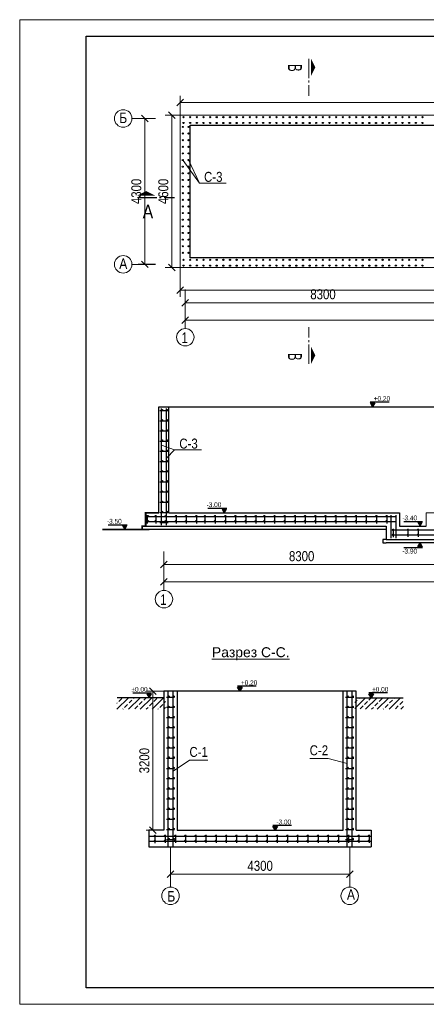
# Model space of a CAD drawing. Extents: x -764262 to 2885205, y 359641 to 616597.
# Tile 6 of 97: x 620656 to 632909, y 391162 to 420862. Entities that reach past the tile are written whole.
import ezdxf
from ezdxf.enums import TextEntityAlignment as Align

# ---------------------------------------------------------------- set-up
doc = ezdxf.new("R2010")
doc.units = 0
doc.header["$LTSCALE"] = 50
doc.header["$MEASUREMENT"] = 0
doc.linetypes.add('AKS', pattern=[1.05, 0.6, -0.15, 0, -0.15, 0, 0.15])
doc.linetypes.add('JIS_02_2.0', pattern=[3, 2, -1])
doc.layers.get('0').update_dxf_attribs({"linetype": 'CONTINUOUS', "lineweight": 15})
doc.layers.get('DEFPOINTS').update_dxf_attribs({"linetype": 'CONTINUOUS'})
doc.layers.add('2D - Общий_Ном._пера__24', color=7, linetype='CONTINUOUS', lineweight=18, true_color=0xd90005)
for name, color, linetype, lineweight in [('DUVAR', 7, 'CONTINUOUS', 25), ('enta-aks yazıları', 6, 'CONTINUOUS', 5), ('enta-aks çizgileri', 1, 'AKS', 5), ('GROBETON', 22, 'CONTINUOUS', 30), ('kcd_tx', 7, 'CONTINUOUS', 15), ('M-KOT', 222, 'CONTINUOUS', 13), ('TOPRAK', 11, 'CONTINUOUS', 20), ('YAZI', 7, 'CONTINUOUS', 5)]:
    doc.layers.add(name, color=color, linetype=linetype, lineweight=lineweight)
doc.layers.add('KOT', color=1, linetype='CONTINUOUS')
doc.styles.add('ariac', font='ARIALN.TTF')
doc.styles.add('arial', font='ARIALN.TTF')
doc.styles.add('ROMANS', font='tromans.shx')
doc.styles.add('TLEROY', font='TLEROY.shx', dxfattribs={"width": 0.55})
doc.dimstyles.new('Xikmatillo', dxfattribs={"dimtxt": 300, "dimasz": 200, "dimexe": 200, "dimexo": 0, "dimgap": 100, "dimtad": 1, "dimdec": 0, "dimtxsty": 'arial', "dimblk": 'OBLIQUE', "dimcen": 0, "dimclrd": 7, "dimclre": 7, "dimclrt": 7, "dimadec": 0, "dimazin": 0, "dimtfac": 1, "dimtdec": 0, "dimtmove": 1, "dimatfit": 3, "dimldrblk": 'OBLIQUE', "dimfxl": 200, "dimlwd": 13, "dimlwe": 13, "dimarcsym": 0})

# ---------------------------------------------------------------- blocks, each defined once
blk = doc.blocks.new('_OBLIQUE')
at = {"color": 0, "linetype": 'ByBlock'}
blk.add_line((-0.5, -0.5), (0.5, 0.5), dxfattribs=at)
blk = doc.blocks.new('*D700')
at = {"color": 7, "lineweight": 13, "transparency": 16777216}
for p, q in [((624745, 417883), (624224, 417883)), ((624424, 413483), (624424, 417883)), ((624745, 413483), (624224, 413483))]:
    blk.add_line(p, q, dxfattribs=at)
at = {"layer": 'DEFPOINTS', "color": 0, "transparency": 16777216}
for p in [(624424, 417883), (624745, 417883), (624745, 413483)]:
    blk.add_point(p, dxfattribs=at)
at = {"color": 7, "lineweight": 13, "transparency": 16777216, "xscale": 200, "yscale": 200, "zscale": 200}
for p, rotation in [((624424, 417883), 90), ((624424, 413483), 270)]:
    blk.add_blockref('_OBLIQUE', p, dxfattribs=dict(at, rotation=rotation))
at = {"color": 7, "lineweight": 0, "transparency": 16777216, "insert": (624171, 415683), "char_height": 300, "attachment_point": 5, "rotation": 90, "style": 'arial'}
blk.add_mtext('4300', dxfattribs=at)
blk = doc.blocks.new('*D701')
at = {"color": 7, "lineweight": 13, "transparency": 16777216}
for p, q in [((633946, 412725), (633946, 412125)), ((625646, 412490), (625646, 412125)), ((625646, 412325), (633946, 412325))]:
    blk.add_line(p, q, dxfattribs=at)
at = {"layer": 'DEFPOINTS', "color": 0, "transparency": 16777216}
for p in [(633946, 412725), (625646, 412490), (633946, 412325)]:
    blk.add_point(p, dxfattribs=at)
at = {"color": 7, "lineweight": 13, "transparency": 16777216, "xscale": 200, "yscale": 200, "zscale": 200, "rotation": 180}
blk.add_blockref('_OBLIQUE', (625646, 412325), dxfattribs=at)
at = {"color": 7, "lineweight": 13, "transparency": 16777216, "xscale": 200, "yscale": 200, "zscale": 200}
blk.add_blockref('_OBLIQUE', (633946, 412325), dxfattribs=at)
at = {"color": 7, "lineweight": 0, "transparency": 16777216, "insert": (629796, 412578), "char_height": 300, "attachment_point": 5, "style": 'arial'}
blk.add_mtext('8300', dxfattribs=at)
blk = doc.blocks.new('*D699')
at = {"layer": 'DEFPOINTS', "color": 0, "transparency": 16777216}
for p in [(625646, 412125), (654946, 412125), (625646, 411803)]:
    blk.add_point(p, dxfattribs=at)
at = {"layer": 'kcd_tx', "color": 7, "lineweight": 13, "transparency": 16777216}
for p, q in [((625646, 412125), (625646, 411603)), ((654946, 412125), (654946, 411603)), ((654946, 411803), (625646, 411803))]:
    blk.add_line(p, q, dxfattribs=at)
at = {"layer": 'kcd_tx', "color": 7, "lineweight": 13, "transparency": 16777216, "xscale": 200, "yscale": 200, "zscale": 200, "rotation": 180}
blk.add_blockref('_OBLIQUE', (625646, 411803), dxfattribs=at)
at = {"layer": 'kcd_tx', "color": 7, "lineweight": 13, "transparency": 16777216, "xscale": 200, "yscale": 200, "zscale": 200}
blk.add_blockref('_OBLIQUE', (654946, 411803), dxfattribs=at)
at = {"layer": 'kcd_tx', "color": 7, "transparency": 16777216, "insert": (640296, 412056), "char_height": 300, "attachment_point": 5, "style": 'arial'}
blk.add_mtext('29300', dxfattribs=at)
blk = doc.blocks.new('KESIT')
at = {"layer": 'enta-aks çizgileri'}
blk.add_lwpolyline([(273831.6, 345780.1, 65.3, 0, 0), (273831.6, 345796.4, 0, 0, 0)], format="xyseb", dxfattribs=at)
blk.add_lwpolyline([(273831.6, 345780.1, 65.3, 0, 0), (273831.6, 345796.4, 0, 0, 0)], format="xyseb", dxfattribs=at)
at = {"layer": 'enta-aks çizgileri', "const_width": 4.08}
for points in [[(273765.5, 345772), (273724.7, 345772)], [(273765.5, 345772), (273724.7, 345772)], [(273782.6, 345772), (273774.5, 345772)], [(273782.6, 345772), (273774.5, 345772)], [(273864.3, 345772), (273790.8, 345772)], [(273864.3, 345772), (273790.8, 345772)]]:
    blk.add_lwpolyline(points, dxfattribs=at)
blk = doc.blocks.new('KOT1')
at = {"layer": 'KOT'}
blk.add_hatch(color=256, dxfattribs=at).paths.add_polyline_path([(5.9, 10.2), (0, 0), (-5.9, 10.2)])
blk.add_line((42.1, 12.4), (-6.2, 12.4), dxfattribs=at)
blk.add_lwpolyline([(0, 0), (-5.9, 10.2), (5.9, 10.2)], close=True, dxfattribs=at)
at = {"style": 'ROMANS', "width": 0.8}
blk.add_attdef('MMMMMMMMM', (-0.6, 15.1), '', height=12.5, dxfattribs=at)
blk = doc.blocks.new('*D713')
at = {"color": 7, "lineweight": 13, "transparency": 16777216}
for p, q in [((633303, 404825), (633303, 404225)), ((625003, 404590), (625003, 404225)), ((625003, 404425), (633303, 404425))]:
    blk.add_line(p, q, dxfattribs=at)
at = {"layer": 'DEFPOINTS', "color": 0, "transparency": 16777216}
for p in [(633303, 404825), (625003, 404590), (633303, 404425)]:
    blk.add_point(p, dxfattribs=at)
at = {"color": 7, "lineweight": 13, "transparency": 16777216, "xscale": 200, "yscale": 200, "zscale": 200, "rotation": 180}
blk.add_blockref('_OBLIQUE', (625003, 404425), dxfattribs=at)
at = {"color": 7, "lineweight": 13, "transparency": 16777216, "xscale": 200, "yscale": 200, "zscale": 200}
blk.add_blockref('_OBLIQUE', (633303, 404425), dxfattribs=at)
at = {"color": 7, "lineweight": 0, "transparency": 16777216, "insert": (629153, 404678), "char_height": 300, "attachment_point": 5, "style": 'arial'}
blk.add_mtext('8300', dxfattribs=at)
blk = doc.blocks.new('*D712')
at = {"layer": 'DEFPOINTS', "color": 0, "transparency": 16777216}
for p in [(625003, 404225), (654303, 404225), (625003, 403902)]:
    blk.add_point(p, dxfattribs=at)
at = {"layer": 'kcd_tx', "color": 7, "lineweight": 13, "transparency": 16777216}
for p, q in [((625003, 404225), (625003, 403702)), ((654303, 404225), (654303, 403702)), ((654303, 403902), (625003, 403902))]:
    blk.add_line(p, q, dxfattribs=at)
at = {"layer": 'kcd_tx', "color": 7, "lineweight": 13, "transparency": 16777216, "xscale": 200, "yscale": 200, "zscale": 200, "rotation": 180}
blk.add_blockref('_OBLIQUE', (625003, 403902), dxfattribs=at)
at = {"layer": 'kcd_tx', "color": 7, "lineweight": 13, "transparency": 16777216, "xscale": 200, "yscale": 200, "zscale": 200}
blk.add_blockref('_OBLIQUE', (654303, 403902), dxfattribs=at)
at = {"layer": 'kcd_tx', "color": 7, "transparency": 16777216, "insert": (639653, 404156), "char_height": 300, "attachment_point": 5, "style": 'arial'}
blk.add_mtext('29300', dxfattribs=at)
blk = doc.blocks.new('*D715')
at = {"color": 7, "lineweight": 13, "transparency": 16777216}
for p, q in [((625202, 395405), (625202, 394885)), ((630602, 395405), (630602, 394885)), ((630602, 395085), (625202, 395085))]:
    blk.add_line(p, q, dxfattribs=at)
at = {"layer": 'DEFPOINTS', "color": 0, "transparency": 16777216}
for p in [(625202, 395405), (630602, 395405), (625202, 395085)]:
    blk.add_point(p, dxfattribs=at)
at = {"color": 7, "lineweight": 13, "transparency": 16777216, "xscale": 200, "yscale": 200, "zscale": 200, "rotation": 180}
blk.add_blockref('_OBLIQUE', (625202, 395085), dxfattribs=at)
at = {"color": 7, "lineweight": 13, "transparency": 16777216, "xscale": 200, "yscale": 200, "zscale": 200}
blk.add_blockref('_OBLIQUE', (630602, 395085), dxfattribs=at)
at = {"color": 7, "lineweight": 0, "transparency": 16777216, "insert": (627902, 395338), "char_height": 300, "attachment_point": 5, "style": 'arial'}
blk.add_mtext('4300', dxfattribs=at)
blk = doc.blocks.new('vcBlockPos')
at = {"color": 0, "linetype": 'ByBlock', "lineweight": -2, "style": 'ariac', "flags": 1}
blk.add_attdef('КОЛИЧЕСТВО', text='', height=3, dxfattribs=at).set_placement((0, 0), align=Align.RIGHT)
at = {"color": 0, "linetype": 'ByBlock', "lineweight": -2, "style": 'ariac'}
blk.add_attdef('ПОЗИЦИЯ', text='', height=3, dxfattribs=at).set_placement((0, 0), align=Align.BOTTOM_CENTER)
blk.add_attdef('НТЕКСТ', text='', height=3, dxfattribs=at).set_placement((0, 0), align=Align.TOP_CENTER)
blk = doc.blocks.new('*D722')
at = {"layer": 'DEFPOINTS', "color": 0, "transparency": 16777216}
for p in [(625496, 418365), (625496, 417983), (655096, 417983)]:
    blk.add_point(p, dxfattribs=at)
at = {"layer": 'kcd_tx', "color": 7, "lineweight": 13, "transparency": 16777216}
for p, q in [((625496, 417983), (625496, 418565)), ((655096, 417983), (655096, 418565)), ((655096, 418365), (625496, 418365))]:
    blk.add_line(p, q, dxfattribs=at)
at = {"layer": 'kcd_tx', "color": 7, "lineweight": 13, "transparency": 16777216, "xscale": 200, "yscale": 200, "zscale": 200, "rotation": 180}
blk.add_blockref('_OBLIQUE', (625496, 418365), dxfattribs=at)
at = {"layer": 'kcd_tx', "color": 7, "lineweight": 13, "transparency": 16777216, "xscale": 200, "yscale": 200, "zscale": 200}
blk.add_blockref('_OBLIQUE', (655096, 418365), dxfattribs=at)
at = {"layer": 'kcd_tx', "color": 7, "transparency": 16777216, "insert": (640296, 418618), "char_height": 300, "attachment_point": 5, "style": 'arial'}
blk.add_mtext('29600', dxfattribs=at)
blk = doc.blocks.new('*D723')
at = {"layer": 'DEFPOINTS', "color": 0, "transparency": 16777216}
for p in [(625496, 417983), (625238, 413383), (625496, 413383)]:
    blk.add_point(p, dxfattribs=at)
at = {"layer": 'kcd_tx', "color": 7, "lineweight": 13, "transparency": 16777216}
for p, q in [((625496, 417983), (625038, 417983)), ((625238, 417983), (625238, 413383)), ((625496, 413383), (625038, 413383))]:
    blk.add_line(p, q, dxfattribs=at)
at = {"layer": 'kcd_tx', "color": 7, "lineweight": 13, "transparency": 16777216, "xscale": 200, "yscale": 200, "zscale": 200}
for p, rotation in [((625238, 417983), 90), ((625238, 413383), 270)]:
    blk.add_blockref('_OBLIQUE', p, dxfattribs=dict(at, rotation=rotation))
at = {"layer": 'kcd_tx', "color": 7, "transparency": 16777216, "insert": (624985, 415683), "char_height": 300, "attachment_point": 5, "rotation": 90, "style": 'arial'}
blk.add_mtext('4600', dxfattribs=at)
blk = doc.blocks.new('*D724')
at = {"layer": 'DEFPOINTS', "color": 0, "transparency": 16777216}
for p in [(624665, 400612), (625001, 400612), (625001, 396412)]:
    blk.add_point(p, dxfattribs=at)
at = {"layer": 'kcd_tx', "color": 7, "lineweight": 13, "transparency": 16777216}
for p, q in [((625001, 400612), (624465, 400612)), ((624665, 396412), (624665, 400612)), ((625001, 396412), (624465, 396412))]:
    blk.add_line(p, q, dxfattribs=at)
at = {"layer": 'kcd_tx', "color": 7, "lineweight": 13, "transparency": 16777216, "xscale": 200, "yscale": 200, "zscale": 200}
for p, rotation in [((624665, 400612), 90), ((624665, 396412), 270)]:
    blk.add_blockref('_OBLIQUE', p, dxfattribs=dict(at, rotation=rotation))
at = {"layer": 'kcd_tx', "color": 7, "transparency": 16777216, "insert": (624412, 398512), "char_height": 300, "attachment_point": 5, "rotation": 90, "style": 'arial'}
blk.add_mtext('3200', dxfattribs=at)
blk = doc.blocks.new('*D731')
at = {"layer": 'DEFPOINTS', "color": 0, "transparency": 16777216}
for p in [(625496, 413383), (652296, 413383), (625496, 412700)]:
    blk.add_point(p, dxfattribs=at)
at = {"layer": 'kcd_tx', "color": 7, "lineweight": 13, "transparency": 16777216}
for p, q in [((625496, 413383), (625496, 412500)), ((652296, 413383), (652296, 412500)), ((652296, 412700), (625496, 412700))]:
    blk.add_line(p, q, dxfattribs=at)
at = {"layer": 'kcd_tx', "color": 7, "lineweight": 13, "transparency": 16777216, "xscale": 200, "yscale": 200, "zscale": 200, "rotation": 180}
blk.add_blockref('_OBLIQUE', (625496, 412700), dxfattribs=at)
at = {"layer": 'kcd_tx', "color": 7, "lineweight": 13, "transparency": 16777216, "xscale": 200, "yscale": 200, "zscale": 200}
blk.add_blockref('_OBLIQUE', (652296, 412700), dxfattribs=at)
at = {"layer": 'kcd_tx', "color": 7, "transparency": 16777216, "insert": (638896, 412953), "char_height": 300, "attachment_point": 5, "style": 'arial'}
blk.add_mtext('26800', dxfattribs=at)

msp = doc.modelspace()

# ---------------------------------------------------------------- hatches: boundary and pattern name
at = {"layer": 'TOPRAK', "lineweight": 20}
h = msp.add_hatch(dxfattribs=at)
h.set_pattern_fill('ANSI33', color=0, scale=1000, style=0)
h.set_pattern_definition([(45, (-2739358.34, -2663420.3), (-176.776695, 176.776695), []), (45, (-2739181.56, -2663420.3), (-176.776695, 176.776695), [125, -62.5])])
h.paths.add_polyline_path([(625051.411, 400411.61), (623589.731, 400411.61), (623578.722, 400261.61), (623578.722, 400061.61), (625051.411, 400061.61)])
h = msp.add_hatch(dxfattribs=at)
h.set_pattern_fill('ANSI33', color=0, scale=1000, style=0)
h.set_pattern_definition([(45, (-2746359.07, -2663420.3), (-176.776695, 176.776695), []), (45, (-2746182.3, -2663420.3), (-176.776695, 176.776695), [125, -62.5])])
h.paths.add_polyline_path([(630750.681, 400411.61), (632212.361, 400411.61), (632223.37, 400261.61), (632223.37, 400061.61), (630750.681, 400061.61)])

# ---------------------------------------------------------------- linework, layer by layer
at = {"color": 0}
for p, q in [((624744.755, 417882.662), (624037.555, 417882.662)), ((624744.755, 413482.662), (624037.555, 413482.662)), ((625646.263, 412725.397), (625646.263, 411546.118)), ((625003.424, 404825.087), (625003.424, 403645.808)), ((625201.675, 395911.61), (625201.675, 394698.02)), ((630601.675, 395911.61), (630601.675, 394698.02))]:
    msp.add_line(p, q, dxfattribs=at)
for p, q in [((626070.945, 415933.35), (625747.679, 416635.341)), ((625325.564, 407887.986), (624927.58, 408031.616)), ((632903.424, 405982.352), (632903.424, 405582.352))]:
    msp.add_line(p, q)
at = {"color": 0, "lineweight": 30}
for p, q in [((624877.69, 409072.178), (625125.986, 409072.178)), ((624877.69, 409072.178), (625125.986, 409072.178)), ((624927.58, 405615.442), (624927.58, 409138.865)), ((625077.58, 405615.442), (625077.58, 409138.865)), ((624877.69, 408765.171), (625125.986, 408765.171)), ((624877.69, 408765.171), (625125.986, 408765.171)), ((624877.69, 408458.164), (625125.986, 408458.164)), ((624877.69, 408458.164), (625125.986, 408458.164)), ((624877.69, 408151.157), (625125.986, 408151.157)), ((624877.69, 407844.15), (625125.986, 407844.15)), ((624877.69, 407844.15), (625125.986, 407844.15)), ((624877.69, 407537.143), (625125.986, 407537.143)), ((624877.69, 407537.143), (625125.986, 407537.143)), ((624877.69, 407230.136), (625125.986, 407230.136)), ((624877.69, 407230.136), (625125.986, 407230.136)), ((624877.69, 406923.13), (625125.986, 406923.13)), ((624877.69, 406616.123), (625125.986, 406616.123)), ((624877.69, 406616.123), (625125.986, 406616.123)), ((624877.69, 406309.116), (625125.986, 406309.116)), ((624877.69, 406309.116), (625125.986, 406309.116)), ((624877.69, 406002.109), (625125.986, 406002.109)), ((624877.69, 406002.109), (625125.986, 406002.109)), ((632013.327, 405868.514), (624464.604, 405868.514)), ((632013.327, 405718.514), (624464.604, 405718.514)), ((624507.387, 405668.625), (624507.387, 405916.92)), ((624507.387, 405668.625), (624507.387, 405916.92)), ((624507.387, 405668.625), (624507.387, 405916.92)), ((624763.638, 405668.625), (624763.638, 405916.92)), ((624763.638, 405668.625), (624763.638, 405916.92)), ((625377.652, 405668.625), (625377.652, 405916.92)), ((625377.652, 405668.625), (625377.652, 405916.92)), ((625684.659, 405668.625), (625684.659, 405916.92)), ((625991.666, 405668.625), (625991.666, 405916.92)), ((626249.109, 405668.625), (626249.109, 405916.92)), ((626249.109, 405668.625), (626249.109, 405916.92)), ((626249.109, 405668.625), (626249.109, 405916.92)), ((626556.116, 405668.625), (626556.116, 405916.92)), ((626556.116, 405668.625), (626556.116, 405916.92)), ((626863.122, 405668.625), (626863.122, 405916.92)), ((627170.129, 405668.625), (627170.129, 405916.92)), ((627170.129, 405668.625), (627170.129, 405916.92)), ((627477.136, 405668.625), (627477.136, 405916.92)), ((627784.143, 405668.625), (627784.143, 405916.92)), ((628041.586, 405668.625), (628041.586, 405916.92)), ((628041.586, 405668.625), (628041.586, 405916.92)), ((628041.586, 405668.625), (628041.586, 405916.92)), ((628348.593, 405668.625), (628348.593, 405916.92)), ((628348.593, 405668.625), (628348.593, 405916.92)), ((628655.6, 405668.625), (628655.6, 405916.92)), ((628962.607, 405668.625), (628962.607, 405916.92)), ((628962.607, 405668.625), (628962.607, 405916.92)), ((629269.614, 405668.625), (629269.614, 405916.92)), ((629576.621, 405668.625), (629576.621, 405916.92)), ((629576.621, 405668.625), (629576.621, 405916.92)), ((629883.628, 405668.625), (629883.628, 405916.92)), ((630190.635, 405668.625), (630190.635, 405916.92)), ((630190.635, 405668.625), (630190.635, 405916.92)), ((630497.642, 405668.625), (630497.642, 405916.92)), ((630804.649, 405668.625), (630804.649, 405916.92)), ((630804.649, 405668.625), (630804.649, 405916.92)), ((631111.655, 405668.625), (631111.655, 405916.92)), ((631418.662, 405668.625), (631418.662, 405916.92)), ((631418.662, 405668.625), (631418.662, 405916.92)), ((631725.669, 405668.625), (631725.669, 405916.92)), ((631852.147, 405226.596), (631852.147, 405918.514)), ((632002.147, 405226.596), (632002.147, 405918.514)), ((624877.69, 405695.102), (625125.986, 405695.102)), ((633268.725, 405459.778), (631887.72, 405459.778)), ((631916.306, 405257.606), (631916.306, 405505.901)), ((632367.053, 405259.889), (632367.053, 405508.185)), ((632674.06, 405259.889), (632674.06, 405508.185)), ((632674.06, 405259.889), (632674.06, 405508.185)), ((633268.725, 405309.778), (631887.72, 405309.778)), ((625077.379, 400428.653), (625325.675, 400428.653)), ((625127.269, 395911.61), (625127.269, 400611.61)), ((625277.269, 395911.61), (625277.269, 400611.61)), ((630476.65, 400428.653), (630724.945, 400428.653)), ((630526.539, 395911.61), (630526.539, 400611.61)), ((630676.539, 395911.61), (630676.539, 400611.61)), ((625077.379, 400121.646), (625325.675, 400121.646)), ((625077.379, 400121.646), (625325.675, 400121.646)), ((630476.65, 400121.646), (630724.945, 400121.646)), ((630476.65, 400121.646), (630724.945, 400121.646)), ((625077.379, 399814.639), (625325.675, 399814.639)), ((625077.379, 399814.639), (625325.675, 399814.639)), ((630476.65, 399814.639), (630724.945, 399814.639)), ((630476.65, 399814.639), (630724.945, 399814.639)), ((625077.379, 399507.632), (625325.675, 399507.632)), ((625077.379, 399507.632), (625325.675, 399507.632)), ((630476.65, 399507.632), (630724.945, 399507.632)), ((630476.65, 399507.632), (630724.945, 399507.632)), ((625077.379, 399200.625), (625325.675, 399200.625)), ((625077.379, 399200.625), (625325.675, 399200.625)), ((630476.65, 399200.625), (630724.945, 399200.625)), ((630476.65, 399200.625), (630724.945, 399200.625)), ((625077.379, 398893.618), (625325.675, 398893.618)), ((625077.379, 398893.618), (625325.675, 398893.618)), ((630476.65, 398893.618), (630724.945, 398893.618)), ((630476.65, 398893.618), (630724.945, 398893.618)), ((625077.379, 398586.611), (625325.675, 398586.611)), ((630476.65, 398586.611), (630724.945, 398586.611)), ((625077.379, 398279.604), (625325.675, 398279.604)), ((625077.379, 398279.604), (625325.675, 398279.604)), ((630476.65, 398279.604), (630724.945, 398279.604)), ((630476.65, 398279.604), (630724.945, 398279.604)), ((625077.379, 397972.597), (625325.675, 397972.597)), ((625077.379, 397972.597), (625325.675, 397972.597)), ((630476.65, 397972.597), (630724.945, 397972.597)), ((630476.65, 397972.597), (630724.945, 397972.597)), ((625077.379, 397665.59), (625325.675, 397665.59)), ((625077.379, 397665.59), (625325.675, 397665.59)), ((630476.65, 397665.59), (630724.945, 397665.59)), ((630476.65, 397665.59), (630724.945, 397665.59)), ((625077.379, 397358.583), (625325.675, 397358.583)), ((630476.65, 397358.583), (630724.945, 397358.583)), ((625077.379, 397051.576), (625325.675, 397051.576)), ((625077.379, 397051.576), (625325.675, 397051.576)), ((630476.65, 397051.576), (630724.945, 397051.576)), ((630476.65, 397051.576), (630724.945, 397051.576)), ((625077.379, 396744.57), (625325.675, 396744.57)), ((625077.379, 396744.57), (625325.675, 396744.57)), ((630476.65, 396744.57), (630724.945, 396744.57)), ((630476.65, 396744.57), (630724.945, 396744.57)), ((631250.681, 396226.551), (624551.411, 396226.551)), ((624741.985, 396026.661), (624741.985, 396274.957)), ((624741.985, 396026.661), (624741.985, 396274.957)), ((625049.172, 396029.115), (625049.172, 396277.411)), ((625077.379, 396437.563), (625325.675, 396437.563)), ((625077.379, 396437.563), (625325.675, 396437.563)), ((625356.358, 396029.115), (625356.358, 396277.411)), ((625663.545, 396029.115), (625663.545, 396277.411)), ((625970.731, 396029.115), (625970.731, 396277.411)), ((626277.917, 396029.115), (626277.917, 396277.411)), ((626585.104, 396029.115), (626585.104, 396277.411)), ((626892.29, 396029.115), (626892.29, 396277.411)), ((627199.477, 396029.115), (627199.477, 396277.411)), ((627506.663, 396029.115), (627506.663, 396277.411)), ((627813.849, 396029.115), (627813.849, 396277.411)), ((628121.036, 396029.115), (628121.036, 396277.411)), ((628428.222, 396029.115), (628428.222, 396277.411)), ((628735.408, 396029.115), (628735.408, 396277.411)), ((629042.595, 396029.115), (629042.595, 396277.411)), ((629349.781, 396029.115), (629349.781, 396277.411)), ((629656.968, 396029.115), (629656.968, 396277.411)), ((629964.154, 396029.115), (629964.154, 396277.411)), ((630271.34, 396029.115), (630271.34, 396277.411)), ((630476.65, 396437.563), (630724.945, 396437.563)), ((630476.65, 396437.563), (630724.945, 396437.563)), ((630578.527, 396029.115), (630578.527, 396277.411)), ((630885.713, 396029.115), (630885.713, 396277.411)), ((631192.9, 396029.115), (631192.9, 396277.411)), ((631250.681, 396076.551), (624551.411, 396076.551)), ((625077.379, 396130.556), (625325.675, 396130.556)), ((630476.65, 396130.556), (630724.945, 396130.556))]:
    msp.add_line(p, q, dxfattribs=at)
at = {"color": 0}
msp.add_lwpolyline([(680055.971, 391162.308), (620655.971, 391162.308), (620655.971, 420862.308), (680055.971, 420862.308)], close=True, dxfattribs=at)
at = {"color": 0, "lineweight": 30, "ltscale": 100}
msp.add_lwpolyline([(622655.971, 420362.308), (679297.877, 420362.308), (679297.877, 391662.308), (622655.971, 391662.308)], close=True, dxfattribs=at)
for points in [[(652296.263, 413382.662), (625496.263, 413382.662), (625496.263, 417982.662), (655096.263, 417982.662), (655096.263, 414882.662)], [(655096.263, 417982.662), (655096.263, 414882.662), (652296.263, 414882.662), (652296.263, 413382.662), (625496.263, 413382.662), (625496.263, 417982.662), (655096.263, 417982.662)], [(632903.424, 405982.352), (633153.424, 405982.352)], [(624453.424, 405582.352), (624353.424, 405582.352), (624353.424, 405482.352), (624453.424, 405482.352)]]:
    msp.add_lwpolyline(points)
msp.add_lwpolyline([(633796.263, 417682.662), (625796.263, 417682.662), (625796.263, 413682.662), (633796.263, 413682.662)], close=True)
at = {"color": 0, "lineweight": 0}
for points in [[(625579.796, 416614.836), (626070.945, 415933.35), (626876.363, 415933.35)], [(625077.58, 407631.805), (625325.564, 407887.986), (626130.983, 407887.986)], [(630526.539, 398424.632), (629949.267, 398575.117), (629395.72, 398575.117)], [(625277.269, 398195.248), (625772.296, 398524.76), (626325.843, 398524.76)]]:
    msp.add_lwpolyline(points, dxfattribs=at)
at = {"linetype": 'JIS_02_2.0', "ltscale": 0.5, "const_width": 20}
msp.add_lwpolyline([(624833.424, 407002.352), (624833.424, 406002.352), (624433.424, 406002.352), (624433.424, 405602.352), (624333.424, 405602.352), (624333.424, 405482.352)], dxfattribs=at)
at = {"color": 0, "linetype": 'ByBlock', "lineweight": 35, "ltscale": 100}
msp.add_lwpolyline([(624553.241, 405482.352), (623153.241, 405482.352)], dxfattribs=at)
at = {"color": 0, "ltscale": 50}
for centre, radius in [((623774.347, 417882.662), 263.209), ((623774.347, 413482.662), 263.209), ((625646.263, 411283.772), 262.346), ((625003.424, 403383.462), 262.346), ((625201.675, 394434.811), 263.209), ((630601.675, 394434.811), 263.209)]:
    msp.add_circle(centre, radius, dxfattribs=at)
at = {"color": 0, "lineweight": 30}
for centre in [(625592.861, 417922.104), (625792.861, 417922.104), (625992.861, 417922.104), (626192.861, 417922.104), (626392.861, 417922.104), (626592.861, 417922.104), (626792.861, 417922.104), (626992.861, 417922.104), (627192.861, 417922.104), (627192.861, 417922.104), (627392.861, 417922.104), (627592.861, 417922.104), (627792.861, 417922.104), (627992.861, 417922.104), (628192.861, 417922.104), (628392.861, 417922.104), (628592.861, 417922.104), (628792.861, 417922.104), (628992.861, 417922.104), (629192.861, 417922.104), (629392.861, 417922.104), (629592.861, 417922.104), (629592.861, 417922.104), (629792.861, 417922.104), (629992.861, 417922.104), (630192.861, 417922.104), (630392.861, 417922.104), (630592.861, 417922.104), (630792.861, 417922.104), (630992.861, 417922.104), (631192.861, 417922.104), (631392.861, 417922.104), (631592.861, 417922.104), (631592.861, 417922.104), (631792.861, 417922.104), (631992.861, 417922.104), (632192.861, 417922.104), (632392.861, 417922.104), (632592.861, 417922.104), (632792.861, 417922.104), (625569.934, 417628.519), (625569.934, 417628.519), (625592.861, 417746.33), (625745.708, 417628.519), (625745.708, 417628.519), (625792.861, 417746.33), (625992.861, 417746.33), (626192.861, 417746.33), (626392.861, 417746.33), (626592.861, 417746.33), (626792.861, 417746.33), (626992.861, 417746.33), (627192.861, 417746.33), (627192.861, 417746.33), (627392.861, 417746.33), (627592.861, 417746.33), (627792.861, 417746.33), (627992.861, 417746.33), (628192.861, 417746.33), (628392.861, 417746.33), (628592.861, 417746.33), (628792.861, 417746.33), (628992.861, 417746.33), (629192.861, 417746.33), (629392.861, 417746.33), (629592.861, 417746.33), (629592.861, 417746.33), (629792.861, 417746.33), (629992.861, 417746.33), (630192.861, 417746.33), (630392.861, 417746.33), (630592.861, 417746.33), (630792.861, 417746.33), (630992.861, 417746.33), (631192.861, 417746.33), (631392.861, 417746.33), (631592.861, 417746.33), (631592.861, 417746.33), (631792.861, 417746.33), (631992.861, 417746.33), (632192.861, 417746.33), (632392.861, 417746.33), (632592.861, 417746.33), (632792.861, 417746.33), (625569.934, 417428.519), (625745.708, 417428.519), (625569.934, 417228.519), (625569.934, 417028.519), (625745.708, 417228.519), (625745.708, 417028.519), (625569.934, 416828.519), (625745.708, 416828.519), (625569.934, 416628.519), (625569.934, 416428.519), (625745.708, 416628.519), (625745.708, 416428.519), (625569.934, 416228.519), (625745.708, 416228.519), (625569.934, 416028.519), (625569.934, 415828.519), (625745.708, 416028.519), (625745.708, 415828.519), (625569.934, 415628.519), (625745.708, 415628.519), (625569.934, 415428.519), (625569.934, 415228.519), (625569.934, 415228.519), (625745.708, 415428.519), (625745.708, 415228.519), (625745.708, 415228.519), (625569.934, 415028.519), (625745.708, 415028.519), (625569.934, 414828.519), (625569.934, 414628.519), (625745.708, 414828.519), (625745.708, 414628.519), (625569.934, 414428.519), (625745.708, 414428.519), (625569.934, 414228.519), (625569.934, 414028.519), (625745.708, 414228.519), (625745.708, 414028.519), (625569.934, 413828.519), (625745.708, 413828.519), (625592.861, 413618.993), (625592.861, 413443.219), (625792.861, 413618.993), (625792.861, 413443.219), (625992.861, 413618.993), (625992.861, 413443.219), (626192.861, 413618.993), (626192.861, 413443.219), (626392.861, 413618.993), (626392.861, 413443.219), (626592.861, 413618.993), (626592.861, 413443.219), (626792.861, 413618.993), (626792.861, 413443.219), (626992.861, 413618.993), (626992.861, 413443.219), (627192.861, 413618.993), (627192.861, 413618.993), (627192.861, 413443.219), (627192.861, 413443.219), (627392.861, 413618.993), (627392.861, 413443.219), (627592.861, 413618.993), (627592.861, 413443.219), (627792.861, 413618.993), (627792.861, 413443.219), (627992.861, 413618.993), (627992.861, 413443.219), (628192.861, 413618.993), (628192.861, 413443.219), (628392.861, 413618.993), (628392.861, 413443.219), (628592.861, 413618.993), (628592.861, 413443.219), (628792.861, 413618.993), (628792.861, 413443.219), (628992.861, 413618.993), (628992.861, 413443.219), (629192.861, 413618.993), (629192.861, 413443.219), (629392.861, 413618.993), (629392.861, 413443.219), (629592.861, 413618.993), (629592.861, 413618.993), (629592.861, 413443.219), (629592.861, 413443.219), (629792.861, 413618.993), (629792.861, 413443.219), (629992.861, 413618.993), (629992.861, 413443.219), (630192.861, 413618.993), (630192.861, 413443.219), (630392.861, 413618.993), (630392.861, 413443.219), (630592.861, 413618.993), (630592.861, 413443.219), (630792.861, 413618.993), (630792.861, 413443.219), (630992.861, 413618.993), (630992.861, 413443.219), (631192.861, 413618.993), (631192.861, 413443.219), (631392.861, 413618.993), (631392.861, 413443.219), (631592.861, 413618.993), (631592.861, 413618.993), (631592.861, 413443.219), (631592.861, 413443.219), (631792.861, 413618.993), (631792.861, 413443.219), (631992.861, 413618.993), (631992.861, 413443.219), (632192.861, 413618.993), (632192.861, 413443.219), (632392.861, 413618.993), (632392.861, 413443.219), (632592.861, 413618.993), (632592.861, 413443.219), (632792.861, 413618.993), (632792.861, 413443.219), (624944.446, 409088.865), (625094.446, 409088.865), (624944.446, 408781.858), (625094.446, 408781.858), (624944.446, 408474.851), (625094.446, 408474.851), (624944.446, 408174.851), (625094.446, 408174.851), (624944.446, 407860.837), (625094.446, 407860.837), (624944.446, 407553.83), (625094.446, 407553.83), (624944.446, 407246.823), (625094.446, 407246.823), (624944.446, 406946.823), (625094.446, 406946.823), (624944.446, 406632.809), (625094.446, 406632.809), (624944.446, 406325.802), (625094.446, 406325.802), (624944.446, 406018.796), (625094.446, 406018.796), (624524.074, 405885.38), (624524.074, 405735.38), (624746.951, 405885.38), (624746.951, 405735.38), (624944.446, 405718.796), (625053.958, 405885.38), (625053.958, 405735.38), (625094.446, 405718.796), (625360.965, 405885.38), (625360.965, 405735.38), (625667.972, 405885.38), (625667.972, 405735.38), (625974.979, 405885.38), (625974.979, 405735.38), (626232.422, 405885.38), (626232.422, 405735.38), (626539.429, 405885.38), (626539.429, 405735.38), (626846.436, 405885.38), (626846.436, 405735.38), (627153.443, 405885.38), (627153.443, 405735.38), (627460.449, 405885.38), (627460.449, 405735.38), (627767.456, 405885.38), (627767.456, 405735.38), (628024.899, 405885.38), (628024.899, 405735.38), (628331.906, 405885.38), (628331.906, 405735.38), (628638.913, 405885.38), (628638.913, 405735.38), (628945.92, 405885.38), (628945.92, 405735.38), (629252.927, 405885.38), (629252.927, 405735.38), (629559.934, 405885.38), (629559.934, 405735.38), (629866.941, 405885.38), (629866.941, 405735.38), (630173.948, 405885.38), (630173.948, 405735.38), (630480.955, 405885.38), (630480.955, 405735.38), (630787.962, 405885.38), (630787.962, 405735.38), (631094.969, 405885.38), (631094.969, 405735.38), (631401.976, 405885.38), (631401.976, 405735.38), (631708.982, 405885.38), (631708.982, 405735.38), (631899.44, 405471.907), (632350.366, 405476.644), (632657.373, 405476.644), (631899.44, 405321.907), (632350.366, 405326.644), (632657.373, 405326.644), (625144.135, 400445.34), (625294.135, 400445.34), (630543.405, 400445.34), (630693.405, 400445.34), (625144.135, 400138.333), (625294.135, 400138.333), (630543.405, 400138.333), (630693.405, 400138.333), (625144.135, 399831.326), (625294.135, 399831.326), (630543.405, 399831.326), (630693.405, 399831.326), (625144.135, 399524.319), (625294.135, 399524.319), (630543.405, 399524.319), (630693.405, 399524.319), (625144.135, 399217.312), (625294.135, 399217.312), (630543.405, 399217.312), (630693.405, 399217.312), (625144.135, 398910.305), (625294.135, 398910.305), (630543.405, 398910.305), (630693.405, 398910.305), (625144.135, 398610.305), (625294.135, 398610.305), (630543.405, 398610.305), (630693.405, 398610.305), (625144.135, 398296.291), (625294.135, 398296.291), (630543.405, 398296.291), (630693.405, 398296.291), (625144.135, 397989.284), (625294.135, 397989.284), (630543.405, 397989.284), (630693.405, 397989.284), (625144.135, 397682.277), (625294.135, 397682.277), (630543.405, 397682.277), (630693.405, 397682.277), (625144.135, 397382.277), (625294.135, 397382.277), (630543.405, 397382.277), (630693.405, 397382.277), (625144.135, 397068.263), (625294.135, 397068.263), (630543.405, 397068.263), (630693.405, 397068.263), (625144.135, 396761.256), (625294.135, 396761.256), (630543.405, 396761.256), (630693.405, 396761.256), (624725.299, 396243.417), (625032.306, 396243.417), (625144.135, 396454.249), (625294.135, 396454.249), (625339.492, 396243.417), (625646.678, 396243.417), (625953.865, 396243.417), (626261.051, 396243.417), (626568.237, 396243.417), (626875.424, 396243.417), (627182.61, 396243.417), (627489.797, 396243.417), (627796.983, 396243.417), (628104.169, 396243.417), (628411.356, 396243.417), (628718.542, 396243.417), (629025.729, 396243.417), (629332.915, 396243.417), (629640.101, 396243.417), (629947.288, 396243.417), (630254.474, 396243.417), (630543.405, 396454.249), (630561.661, 396243.417), (630693.405, 396454.249), (630868.847, 396243.417), (631176.033, 396243.417), (624725.299, 396093.417), (625032.306, 396093.417), (625144.135, 396154.249), (625294.135, 396154.249), (625339.492, 396093.417), (625646.678, 396093.417), (625953.865, 396093.417), (626261.051, 396093.417), (626568.237, 396093.417), (626875.424, 396093.417), (627182.61, 396093.417), (627489.797, 396093.417), (627796.983, 396093.417), (628104.169, 396093.417), (628411.356, 396093.417), (628718.542, 396093.417), (629025.729, 396093.417), (629332.915, 396093.417), (629640.101, 396093.417), (629947.288, 396093.417), (630254.474, 396093.417), (630543.405, 396154.249), (630561.661, 396093.417), (630693.405, 396154.249), (630868.847, 396093.417), (631176.033, 396093.417)]:
    msp.add_circle(centre, 16.866, dxfattribs=at)
at = {"layer": 'DUVAR', "color": 0, "lineweight": 30, "ltscale": 500}
for p, q in [((625796.263, 413682.662), (625796.263, 417682.662)), ((625796.263, 417682.662), (633796.263, 417682.662)), ((633796.263, 413682.662), (625796.263, 413682.662)), ((624853.424, 405982.352), (624853.424, 409182.352)), ((624853.424, 409182.352), (654453.424, 409182.352)), ((625153.424, 405982.352), (625153.424, 409182.352)), ((624453.424, 405982.352), (624853.424, 405982.352)), ((624453.424, 405982.352), (624453.424, 405582.352)), ((625153.424, 405982.352), (632103.424, 405982.352)), ((632103.424, 405982.352), (632103.424, 405582.352)), ((624353.424, 405582.352), (631698.514, 405582.352)), ((631698.514, 405582.352), (631698.514, 405182.352)), ((632103.424, 405582.352), (632903.424, 405582.352)), ((631698.514, 405182.352), (633408.333, 405182.352)), ((633408.333, 405082.352), (631698.514, 405082.352)), ((630800.681, 400611.61), (625001.411, 400611.61)), ((625001.411, 400611.61), (625001.411, 396411.61)), ((625401.411, 400611.61), (625401.411, 396411.61)), ((630400.681, 396411.61), (630400.681, 400611.61)), ((630800.681, 396411.61), (630800.681, 400611.61)), ((625001.411, 396411.61), (624551.411, 396411.61)), ((624551.411, 396411.61), (624551.411, 395911.61)), ((625401.411, 396411.61), (630400.681, 396411.61)), ((630800.681, 396411.61), (631250.681, 396411.61)), ((631250.681, 396411.61), (631250.681, 395911.61)), ((624551.411, 395911.61), (631250.681, 395911.61))]:
    msp.add_line(p, q, dxfattribs=at)
msp.add_lwpolyline([(631698.514, 405182.352), (631598.514, 405182.352), (631598.514, 405082.352), (631698.514, 405082.352)], dxfattribs=at)
at = {"layer": 'GROBETON', "color": 0, "lineweight": 30}
msp.add_line((631698.514, 405482.352), (624353.424, 405482.352), dxfattribs=at)
at = {"layer": 'TOPRAK', "color": 0, "lineweight": 30}
for p, q in [((625001.411, 400411.61), (623588.54, 400411.61)), ((630800.681, 400411.61), (632213.551, 400411.61))]:
    msp.add_line(p, q, dxfattribs=at)

# ---------------------------------------------------------------- block references
at = {"color": 0, "lineweight": 0}
ref = msp.add_blockref('vcBlockPos', (626049.07, 398524.76), dxfattribs=dict(at, xscale=100, yscale=100, zscale=100))
ref.add_attrib('ПОЗИЦИЯ', 'С-1', dxfattribs={"color": 0, "linetype": 'ByBlock', "lineweight": -2, "height": 300, "style": 'arial'}).set_placement((626049.07, 398624.76), align=Align.CENTER)
ref = msp.add_blockref('vcBlockPos', (629672.493, 398575.117), dxfattribs=dict(at, xscale=-100, yscale=100, zscale=100))
ref.add_attrib('ПОЗИЦИЯ', 'С-2', dxfattribs={"color": 0, "linetype": 'ByBlock', "lineweight": -2, "height": 300, "style": 'arial'}).set_placement((629672.493, 398675.117), align=Align.CENTER)
at = {"layer": 'enta-aks çizgileri', "color": 0, "linetype": 'ByBlock', "yscale": 8.056313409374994, "zscale": 8.056313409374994, "rotation": 270}
for p, xscale in [((-2156277.999, -1786647.724), -8.056313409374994), ((-2156277.999, 2616809.542), 8.056313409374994)]:
    msp.add_blockref('KESIT', p, dxfattribs=dict(at, xscale=xscale))
at = {"layer": 'enta-aks çizgileri', "color": 0, "linetype": 'ByBlock', "xscale": -8.056313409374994, "yscale": 8.056313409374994, "zscale": 8.056313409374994}
msp.add_blockref('KESIT', (2830540.184, -2370154.111), dxfattribs=at)
at = {"layer": 'M-KOT', "color": 0}
ref = msp.add_blockref('KOT1', (631292.617, 409182.352), dxfattribs=dict(at, xscale=11.70883401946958, yscale=11.70883401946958, zscale=11.70883401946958))
ref.add_attrib('MMMMMMMMM', '+0,20', (631324.832, 409359.414), dxfattribs={"layer": '0', "height": 146.3604, "style": 'ROMANS', "width": 0.8})
at = {"layer": 'M-KOT', "color": 0, "transparency": 33554648}
ref = msp.add_blockref('KOT1', (626821.477, 405982.352), dxfattribs=dict(at, xscale=-11.70883401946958, yscale=11.70883401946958, zscale=11.70883401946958))
ref.add_attrib('MMMMMMMMM', '-3.00', (626287.455, 406159.414), dxfattribs={"layer": '0', "height": 146.3604, "style": 'ROMANS', "width": 0.8})
ref = msp.add_blockref('KOT1', (623819.412, 405482.352), dxfattribs=dict(at, xscale=-11.70883401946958, yscale=11.70883401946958, zscale=11.70883401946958))
ref.add_attrib('MMMMMMMMM', '-3.50', (623285.391, 405659.414), dxfattribs={"layer": '0', "height": 146.3604, "style": 'ROMANS', "width": 0.8})
ref = msp.add_blockref('KOT1', (632720.564, 405582.352), dxfattribs=dict(at, xscale=-11.70883401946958, yscale=11.70883401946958, zscale=11.70883401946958))
ref.add_attrib('MMMMMMMMM', '-3.40', (632186.542, 405759.414), dxfattribs={"layer": '0', "height": 146.3604, "style": 'ROMANS', "width": 0.8})
ref = msp.add_blockref('KOT1', (632720.564, 405082.352), dxfattribs=dict(at, xscale=11.70883401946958, yscale=11.70883401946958, zscale=11.70883401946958, rotation=180))
ref.add_attrib('MMMMMMMMM', '-3.90', (632186.542, 404758.929), dxfattribs={"layer": '0', "height": 146.3604, "style": 'ROMANS', "width": 0.8})
at = {"layer": 'M-KOT', "color": 0}
ref = msp.add_blockref('KOT1', (624556.67, 400411.61), dxfattribs=dict(at, xscale=-11.70883401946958, yscale=11.70883401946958, zscale=11.70883401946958))
ref.add_attrib('MMMMMMMMM', '%%P0,00', (624022.648, 400588.672), dxfattribs={"layer": '0', "height": 146.3604, "style": 'ROMANS', "width": 0.8})
ref = msp.add_blockref('KOT1', (627289.32, 400611.61), dxfattribs=dict(at, xscale=11.70883401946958, yscale=11.70883401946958, zscale=11.70883401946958))
ref.add_attrib('MMMMMMMMM', '+0,20', (627321.534, 400788.672), dxfattribs={"layer": '0', "height": 146.3604, "style": 'ROMANS', "width": 0.8})
ref = msp.add_blockref('KOT1', (631245.422, 400411.61), dxfattribs=dict(at, xscale=11.70883401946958, yscale=11.70883401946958, zscale=11.70883401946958))
ref.add_attrib('MMMMMMMMM', '%%P0,00', (631277.637, 400588.672), dxfattribs={"layer": '0', "height": 146.3604, "style": 'ROMANS', "width": 0.8})
ref = msp.add_blockref('KOT1', (628358.169, 396411.61), dxfattribs=dict(at, xscale=11.70883401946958, yscale=11.70883401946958, zscale=11.70883401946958))
ref.add_attrib('MMMMMMMMM', '-3.00', (628390.383, 396588.672), dxfattribs={"layer": '0', "height": 146.3604, "style": 'ROMANS', "width": 0.8})

# ---------------------------------------------------------------- texts
at = {"char_height": 300, "attachment_point": 1, "style": 'arial'}
for insert, width in [((626212.63, 416271.459), 492.9045), ((625467.25, 408226.095), 770.52524)]:
    msp.add_mtext('С-3', dxfattribs=dict(at, insert=insert, width=width))
at = {"layer": '2D - Общий_Ном._пера__24', "color": 0, "style": 'arial'}
for s, height, p in [('Б', 317.666, (623655.258, 417743.536)), ('А', 317.666, (623655.258, 413343.536)), ('1', 316.624, (625527.565, 411110.286)), ('1', 316.624, (624884.725, 403209.976)), ('Б', 317.666, (625104.523, 394261.535)), ('А', 317.666, (630517.493, 394315.723))]:
    msp.add_text(s, height=height, dxfattribs=at).set_placement(p)
at = {"layer": 'enta-aks yazıları', "color": 0, "style": 'TLEROY', "width": 0.6}
for p in [(628741.983, 419521.371), (628741.983, 410807.938)]:
    msp.add_text('B', height=418.727, rotation=270, dxfattribs=at).set_placement(p)
at = {"layer": 'enta-aks yazıları', "color": 0, "style": 'arial'}
msp.add_text('A', height=418.727, dxfattribs=at).set_placement((624360.369, 414865.871))
at = {"layer": 'YAZI', "color": 0, "insert": (628789.278, 401933.106), "char_height": 300, "width": 12996.67597, "attachment_point": 3, "style": 'arial'}
msp.add_mtext('{\\fArial|b0|i0|c204|p34;\\LРазрез \\fArial|b0|i0|c162|p34;C-C\\fArial|b0|i0|c204|p34;.}', dxfattribs=at)

# ---------------------------------------------------------------- dimensions: what is measured, and where the dimension line sits
at = {"color": 0, "lineweight": 0}
dim = msp.add_linear_dim(base=(624424.44, 417882.662), p1=(624744.755, 413482.662), p2=(624744.755, 417882.662), angle=90, text='4300', dimstyle='Xikmatillo', override={"dimtxsty": 'arial'}, dxfattribs=at)
dim.commit()
dim.dimension.update_dxf_attribs({"geometry": '*D700', "text_midpoint": (624171.268, 415682.662)})
for base, p1, p2, picture, middle in [((633946.263, 412325.061), (625646.263, 412490.272), (633946.263, 412725.397), '*D701', (629796.263, 412578.233)), ((633303.424, 404424.751), (625003.424, 404589.962), (633303.424, 404825.087), '*D713', (629153.424, 404677.923))]:
    dim = msp.add_linear_dim(base=base, p1=p1, p2=p2, dimstyle='Xikmatillo', dxfattribs=at)
    dim.commit()
    dim.dimension.update_dxf_attribs({"geometry": picture, "text_midpoint": middle})
dim = msp.add_linear_dim(base=(625201.675, 395084.905), p1=(630601.675, 395405.22), p2=(625201.675, 395405.22), angle=180, text='4300', dimstyle='Xikmatillo', dxfattribs=at)
dim.commit()
dim.dimension.update_dxf_attribs({"geometry": '*D715', "text_midpoint": (627901.675, 395338.076)})
at = {"layer": 'kcd_tx'}
for base, p1, p2, picture, middle in [((625496.263, 418364.943), (655096.263, 417982.662), (625496.263, 417982.662), '*D722', (640296.263, 418618.115)), ((625496.263, 412699.687), (652296.263, 413382.662), (625496.263, 413382.662), '*D731', (638896.263, 412952.859)), ((625646.263, 411802.765), (654946.263, 412125.061), (625646.263, 412125.061), '*D699', (640296.263, 412055.937)), ((625003.424, 403902.455), (654303.424, 404224.751), (625003.424, 404224.751), '*D712', (639653.424, 404155.627))]:
    dim = msp.add_linear_dim(base=base, p1=p1, p2=p2, dimstyle='Xikmatillo', dxfattribs=at)
    dim.commit()
    dim.dimension.update_dxf_attribs({"geometry": picture, "text_midpoint": middle})
dim = msp.add_linear_dim(base=(625238.283, 413382.662), p1=(625496.263, 417982.662), p2=(625496.263, 413382.662), angle=90, dimstyle='Xikmatillo', dxfattribs=at)
dim.commit()
dim.dimension.update_dxf_attribs({"geometry": '*D723', "text_midpoint": (624985.111, 415682.662)})
dim = msp.add_linear_dim(base=(624664.988, 400611.61), p1=(625001.411, 396411.61), p2=(625001.411, 400611.61), angle=90, text='3200', dimstyle='Xikmatillo', dxfattribs=at)
dim.commit()
dim.dimension.update_dxf_attribs({"geometry": '*D724', "text_midpoint": (624411.816, 398511.61)})

doc.saveas('drawing.dxf')
